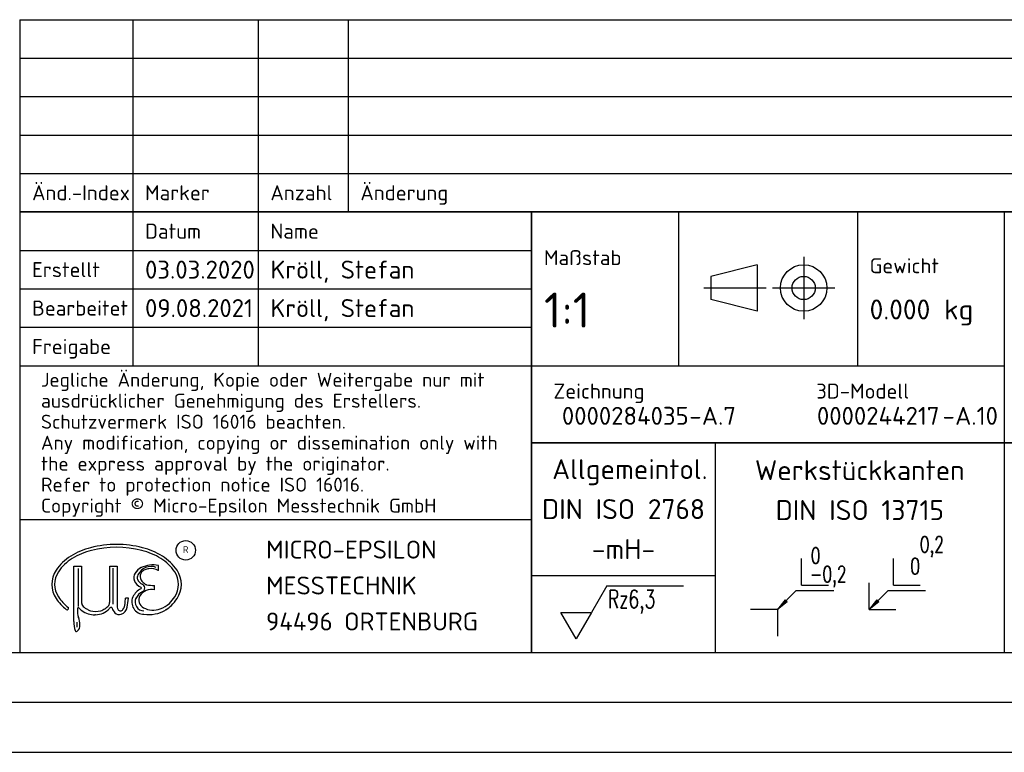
# Model space of a CAD drawing. Header units: millimetres. Extents: x 0 to 420, y 0 to 297.
# Tile 56 of 85: x 230 to 329, y 0 to 73. Entities that reach past the tile are written whole.
import ezdxf
from ezdxf.enums import TextEntityAlignment as Align

# ---------------------------------------------------------------- set-up
doc = ezdxf.new("R2010")
doc.units = ezdxf.units.MM
doc.header["$LTSCALE"] = 23.1
doc.layers.add('0000284035_0_RAHMEN', color=7, linetype='CONTINUOUS')
doc.styles.get("Standard").update_dxf_attribs({"font": 'isocpeur.ttf'})
doc.styles.add('TEXTSTYLE_10', font='SIMPLEX.SHX', dxfattribs={"width": 0.7})
doc.styles.add('TEXTSTYLE_8', font='isocpeur.ttf')
doc.styles.add('TEXTSTYLE_9', font='isocpeur.ttf')

# ---------------------------------------------------------------- blocks, each defined once
blk = doc.blocks.new('OBERFLAECHENANGABE_BL0', base_point=(290.291, 14.023))
at = {"layer": '0000284035_0_RAHMEN', "color": 1, "linetype": 'Continuous'}
for p, q in [((288.752, 16.681), (287.211, 14.012)), ((288.752, 16.681), (296.427, 16.681)), ((285.683, 11.365), (284.154, 14.012)), ((284.154, 14.012), (287.211, 14.012)), ((287.211, 14.012), (285.683, 11.365))]:
    blk.add_line(p, q, dxfattribs=at)
at = {"layer": '0000284035_0_RAHMEN', "color": 7, "linetype": 'Continuous', "style": 'TEXTSTYLE_10', "width": 0.7}
blk.add_text('Rz6,3', height=1.8, dxfattribs=at).set_placement((288.856, 14.443))
blk = doc.blocks.new('TEST101_BL1', base_point=(313.285, 16.62))
at = {"layer": '0000284035_0_RAHMEN', "color": 1, "linetype": 'Continuous'}
for p, q in [((308.239, 16.723), (308.239, 19.399)), ((317.424, 16.723), (317.424, 19.399)), ((314.996, 14.296), (314.996, 16.972)), ((307.704, 16.188), (305.812, 14.296)), ((307.704, 16.188), (311.45, 16.188)), ((308.239, 16.723), (310.915, 16.723)), ((316.889, 16.188), (314.996, 14.296)), ((316.889, 16.188), (320.635, 16.188)), ((317.424, 16.723), (320.1, 16.723)), ((306.575, 15.272), (305.812, 14.296)), ((306.788, 15.059), (305.812, 14.296)), ((306.575, 15.272), (306.682, 15.165)), ((306.788, 15.059), (306.682, 15.165)), ((315.759, 15.272), (314.996, 14.296)), ((315.973, 15.059), (314.996, 14.296)), ((315.759, 15.272), (315.866, 15.165)), ((315.973, 15.059), (315.866, 15.165)), ((305.812, 14.296), (303.136, 14.296)), ((305.812, 14.296), (305.812, 11.62)), ((314.996, 14.296), (317.672, 14.296))]:
    blk.add_line(p, q, dxfattribs=at)
at = {"layer": '0000284035_0_RAHMEN', "color": 7, "linetype": 'Continuous', "style": 'TEXTSTYLE_10', "width": 0.7}
for s, height, p in [('0,2', 1.6055, (320.063, 20.015)), ('0', 1.606, (309.157, 18.893)), ('0', 1.606, (319.11, 17.837)), ('-0,2', 1.6055, (309.072, 17.039))]:
    blk.add_text(s, height=height, dxfattribs=at).set_placement(p)

msp = doc.modelspace()

# ---------------------------------------------------------------- linework, layer by layer
at = {"layer": '0000284035_0_RAHMEN', "color": 1, "linetype": 'Continuous'}
for p, q in [((230.025, 73.35), (415, 73.35)), ((230.025, 73.35), (230.025, 10)), ((241.325, 73.35), (241.325, 38.7)), ((253.87, 73.35), (253.87, 38.7)), ((262.87, 73.35), (262.87, 54.1)), ((230.025, 69.5), (415, 69.5)), ((230.025, 65.65), (415, 65.65)), ((230.025, 61.8), (415, 61.8)), ((230.025, 57.95), (415, 57.95)), ((230.025, 54.1), (415, 54.1)), ((281.23, 54.1), (281.23, 10)), ((295.93, 54.1), (295.93, 38.7)), ((313.815, 54.1), (313.815, 38.7)), ((230.025, 50.25), (281.23, 50.25)), ((308.443, 49.6023), (308.443, 43.3727)), ((303.7976, 48.8102), (299.1522, 47.6488)), ((303.7976, 48.8102), (303.7976, 44.1648)), ((299.1522, 47.6488), (299.1522, 45.3261)), ((230.025, 46.4), (281.23, 46.4)), ((298.4526, 46.4875), (304.6822, 46.4875)), ((305.3282, 46.4875), (311.5577, 46.4875)), ((303.7976, 44.1648), (299.1522, 45.3261)), ((230.025, 42.55), (281.23, 42.55)), ((230.025, 38.7), (328.515, 38.7)), ((281.23, 31), (415, 31)), ((299.605, 31), (299.605, 10)), ((230.025, 23.3), (281.23, 23.3)), ((243.8854, 18.2019), (243.8854, 18.7205)), ((235.4264, 18.6276), (236.1924, 18.6276)), ((235.4264, 13.0824), (235.4264, 18.6276)), ((235.8617, 18.3929), (235.8617, 14.6146)), ((236.1924, 18.6276), (236.1924, 15.0547)), ((239.0146, 18.6276), (239.7509, 18.6276)), ((239.0146, 15.0547), (239.0146, 18.6276)), ((239.3394, 18.4403), (239.3394, 14.8201)), ((239.7509, 18.6276), (239.7509, 14.5225)), ((281.23, 17.7), (299.605, 17.7)), ((243.5095, 16.2794), (243.5095, 16.7144)), ((240.8927, 15.4305), (240.5956, 15.4305)), ((235.7352, 13.018), (235.7352, 12.5279)), ((237.603, 13.7671), (237.5394, 13.7644)), ((25, 10), (230.025, 10)), ((230.025, 10), (415, 10)), ((0, 0), (420, 0))]:
    msp.add_line(p, q, dxfattribs=at)
at = {"layer": '0000284035_0_RAHMEN', "color": 7, "linetype": 'Continuous'}
for p, q in [((230.025, 73.35), (415, 73.35)), ((230.025, 73.35), (230.025, 10)), ((415, 54.1001), (230.025, 54.1)), ((230.025, 54.1), (415, 54.1)), ((281.23, 10), (281.23, 54.1)), ((328.515, 54.1), (328.515, 10)), ((230.025, 38.7), (328.515, 38.7)), ((415, 31), (281.23, 31)), ((230.025, 23.3), (281.23, 23.3)), ((230.025, 10), (415, 10)), ((415, 5), (20, 5))]:
    msp.add_line(p, q, dxfattribs=at)
at = {"layer": '0000284035_0_RAHMEN', "color": 1, "linetype": 'Continuous'}
for centre, radius in [((308.443, 46.4875), 2.3227), ((308.443, 46.4875), 1.1613), ((246.6241, 20.2249), 0.9704)]:
    msp.add_circle(centre, radius, dxfattribs=at)
for centre, radius, start, end in [((239.7035, 10.335), 10.4767, 75.673938, 104.326059), ((238.8871, 13.532), 7.1771, 104.326039, 121.655619), ((238.8871, 13.532), 6.8959, 104.326046, 121.655626), ((239.7035, 10.335), 10.1955, 75.673937, 104.326063), ((240.52, 13.532), 6.8959, 58.344361, 75.673942), ((240.52, 13.532), 7.1771, 58.344381, 75.673961), ((237.6431, 15.5496), 4.8068, 121.655712, 146.106389), ((237.6431, 15.5496), 4.5257, 121.655686, 146.105497), ((243.3832, 15.8301), 2.9336, 80.142651, 114.302856), ((241.7639, 15.5496), 4.5257, 33.894503, 58.344314), ((241.7639, 15.5495), 4.8069, 33.894499, 58.34431), ((235.7587, 16.8156), 2.5367, 146.105552, 213.894436), ((235.7587, 16.8156), 2.2554, 146.105579, 213.894421), ((242.298, 17.482), 0.8687, 148.003412, 201.740596), ((242.7826, 17.2133), 1.4224, 114.811906, 154.077466), ((242.8736, 17.1231), 1.547, 116.811928, 148.02846), ((242.298, 17.482), 0.5312, 148.003412, 201.740596), ((243.1576, 17.1778), 1.435, 69.161438, 155.916973), ((242.6859, 17.6151), 0.6325, 139.299234, 199.397855), ((242.9311, 17.4043), 0.9559, 114.951928, 139.299318), ((243.0638, 17.1192), 1.2704, 95.867945, 114.951796), ((243.1068, 16.7003), 1.6914, 62.829002, 95.86809), ((243.2992, 17.0748), 1.2704, 62.523898, 62.837649), ((243.6483, 16.8156), 2.2554, 326.105532, 33.894468), ((243.6483, 16.8156), 2.5367, 326.105564, 33.894448), ((242.7065, 17.7316), 1.3402, 203.828891, 244.615581), ((242.7065, 17.7316), 1.0027, 203.828891, 244.615581), ((242.9909, 17.7225), 0.9559, 199.397796, 223.745185), ((242.117, 16.4496), 0.4102, 287.060187, 78.146055), ((243.2181, 17.94), 1.2704, 223.74526, 242.829112), ((243.4104, 18.3147), 1.6915, 242.829382, 245.447456), ((243.4309, 20.9786), 4.2649, 260.055975, 271.055537), ((243.1076, 14.6059), 2.0217, 118.649016, 151.78677), ((243.1076, 14.6059), 1.6842, 118.649016, 151.78677), ((243.24, 14.8009), 1.5029, 79.668004, 144.126578), ((242.117, 16.4496), 0.0727, 287.060187, 78.146055), ((237.6431, 18.0816), 4.8069, 213.894477, 231.904111), ((237.6431, 18.0816), 4.5256, 213.89443, 232.381164), ((236.9019, 15.0547), 0.7095, 179.999962, 209.427906), ((238.3051, 15.0547), 0.7095, 330.571921, 359.999865), ((239.5656, 14.9041), 0.9911, 321.414062, 0.472481), ((218.5482, 16.8218), 22.0912, 355.041295, 356.38938), ((232.2457, 16.2588), 8.6866, 348.56962, 354.528342), ((242.4763, 15.0674), 1.2519, 156.742878, 268.116687), ((242.4766, 15.0683), 0.9154, 155.346548, 267.672085), ((242.8448, 15.2814), 0.9149, 154.05894, 241.0806), ((243.278, 16.745), 2.5116, 288.657187, 312.824243), ((241.7639, 18.0816), 4.5256, 315.381198, 326.105551), ((241.7639, 18.0816), 4.8069, 315.376386, 326.105541), ((234.7567, 14.4207), 0.1455, 236.961524, 31.595204), ((237.6482, 14.1263), 1.8685, 174.226663, 199.515444), ((236.2801, 14.2619), 0.4937, 156.217736, 173.917027), ((235.8857, 14.3768), 0.102, 71.180513, 124.277235), ((237.2976, 15.6644), 1.8222, 220.820386, 233.711159), ((237.4826, 15.9164), 2.1347, 233.711207, 253.083167), ((237.3861, 15.6543), 1.454, 220.705698, 241.17945), ((237.4826, 15.4664), 1.3473, 233.711135, 253.083095), ((237.6035, 16.3138), 2.5502, 253.083108, 268.559653), ((237.6035, 15.8638), 1.7627, 253.083163, 286.916819), ((237.5373, 15.7784), 2.0124, 271.868746, 317.102989), ((237.7244, 15.4664), 1.3473, 286.916905, 306.288865), ((237.8208, 15.6543), 1.454, 298.820628, 319.294381), ((239.2355, 14.2767), 0.2599, 123.770528, 149.489139), ((239.1556, 14.4213), 0.0964, 12.022322, 132.129647), ((241.1937, 15.2747), 2.1149, 203.204164, 218.377202), ((239.9524, 14.4184), 0.6183, 227.630246, 289.798245), ((241.6434, 15.1577), 1.9962, 198.552392, 206.097656), ((240.0915, 14.4719), 0.3082, 218.61104, 324.889283), ((239.976, 14.601), 0.7866, 283.66861, 355.358911), ((243.3619, 16.1717), 1.9443, 240.430867, 291.720094), ((242.8897, 17.2156), 3.4297, 262.383089, 299.822786), ((246.0147, 12.0672), 2.5954, 122.349799, 123.152134), ((242.8043, 17.1213), 3.3921, 302.480522, 314.576958), ((239.6256, 13.2489), 4.2025, 182.270113, 194.616234), ((234.1692, 12.7768), 1.8647, 359.736036, 22.890655), ((235.6753, 12.1916), 0.1162, 181.592732, 320.324774), ((235.308, 12.6874), 0.7303, 308.705548, 6.351535)]:
    msp.add_arc(centre, radius, start, end, dxfattribs=at)

# ---------------------------------------------------------------- block references
for name, p in [('TEST101_BL1', (313.2852, 16.62)), ('OBERFLAECHENANGABE_BL0', (290.2907, 14.0229))]:
    msp.add_blockref(name, p, dxfattribs=at)

# ---------------------------------------------------------------- texts
at = {"layer": '0000284035_0_RAHMEN', "color": 7, "linetype": 'Continuous', "style": 'TEXTSTYLE_9'}
for s, height, p in [('Änd.-Index', 1.5, (231.25, 55.275)), ('Änderung', 1.5, (264.095, 55.275)), ('Marker', 1.5, (242.55, 55.275)), ('Anzahl', 1.5, (255.095, 55.275)), ('Maßstab', 1.5, (282.455, 48.775)), ('Gewicht', 1.5, (315.04, 47.9625)), ('1:1', 3.5, (282.455, 42.525)), ('0.000', 2, (315.04, 43.3375)), (' kg', 2, (321.2301, 43.3375)), (' Jegliche Änderung, Kopie oder Weitergabe nur mit ', 1.4, (231.25, 36.6)), (' ausdrücklicher Genehmigung des Erstellers. ', 1.4, (231.25, 34.5)), (' Schutzvermerk ISO 16016 beachten.', 1.4, (231.25, 32.4)), (' Any modification, copying or dissemination only with ', 1.4, (231.25, 30.3)), (' the express approval by the originator. ', 1.4, (231.25, 28.2)), (' Refer to protection notice ISO 16016.', 1.4, (231.25, 26.1)), (' Copyright © Micro-Epsilon Messtechnik GmbH ', 1.4, (231.25, 24)), ('MICRO-EPSILON', 1.8, (254.6598, 19.3976)), ('MESSTECHNIK', 1.8, (254.6598, 15.7976)), ('94496 ORTENBURG', 1.8, (254.6598, 12.1976))]:
    msp.add_text(s, height=height, dxfattribs=at).set_placement(p)
at = {"layer": '0000284035_0_RAHMEN', "color": 7, "linetype": 'Continuous'}
for s, height, p in [('Datum', 1.5, (242.55, 51.425)), ('Name', 1.5, (255.095, 51.425)), ('03.03.2020', 1.8, (242.55, 47.425)), ('Kröll, Stefan', 1.8, (255.095, 47.425)), ('Erstellt', 1.5, (231.25, 47.575)), ('Bearbeitet', 1.5, (231.25, 43.725)), ('09.08.2021', 1.8, (242.55, 43.575)), ('Kröll, Stefan', 1.8, (255.095, 43.575)), ('Freigabe', 1.5, (231.25, 39.875)), (' Zeichnung                  3D-Modell', 1.5, (282.455, 35.4125)), ('0000284035', 1.8, (284.2525, 32.7875)), ('A.7', 1.8, (298.2583, 32.7875)), ('0000244217', 1.8, (309.7686, 32.7875)), ('A.10', 1.8, (323.5959, 32.7875)), ('-', 1.8, (297.0013, 32.7875)), ('-', 1.8, (322.3389, 32.7875))]:
    msp.add_text(s, height=height, dxfattribs=at).set_placement(p)
for s, height, style, p in [(' Allgemeintol.', 2, 'TEXTSTYLE_9', (290.4175, 27.35)), ('Werkstückkanten', 2, 'TEXTSTYLE_9', (314.06, 27.25)), ('DIN ISO 2768', 2, 'TEXTSTYLE_9', (290.4175, 23.35)), ('DIN ISO 13715', 2, 'TEXTSTYLE_9', (314.06, 23.25)), ('-mH-', 2, 'TEXTSTYLE_9', (290.4175, 19.35)), ('R', 0.675, 'TEXTSTYLE_8', (246.6167, 19.9602))]:
    msp.add_text(s, height=height, dxfattribs=dict(at, style=style)).set_placement(p, align=Align.CENTER)

doc.saveas('drawing.dxf')
